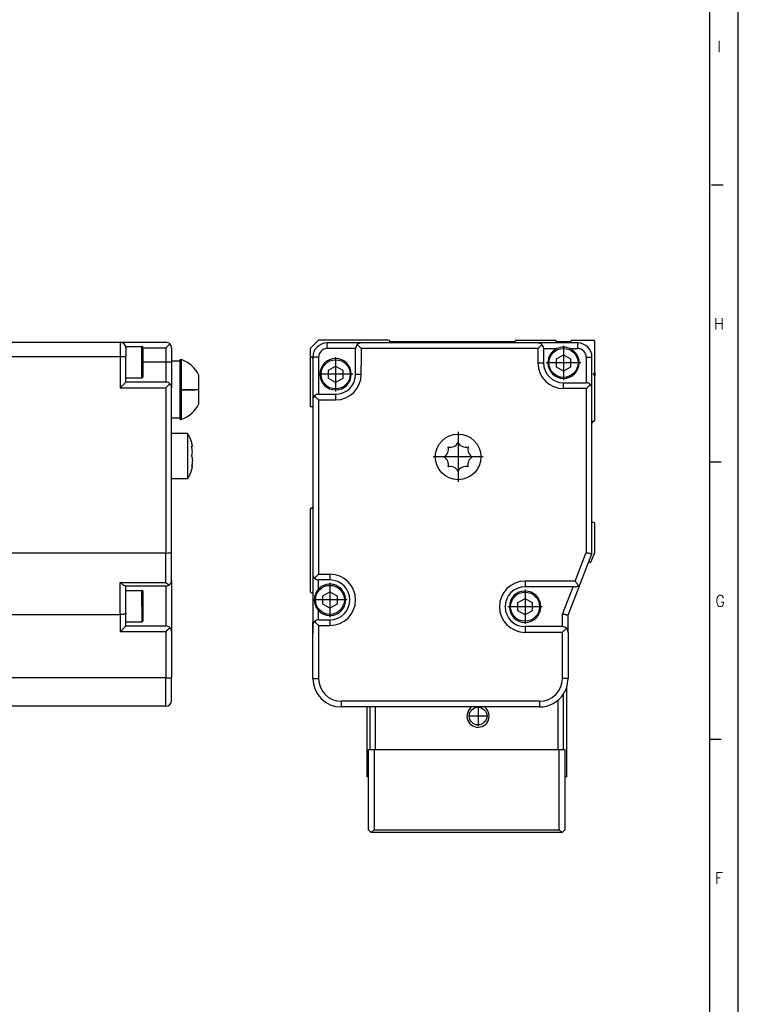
# Model space of a CAD drawing. Header units: inches. Extents: x -235 to 4016, y -109 to 485.
# Tile 17 of 29: x 479 to 605, y 141 to 313. Entities that reach past the tile are written whole.
import ezdxf

# ---------------------------------------------------------------- set-up
doc = ezdxf.new("R2010")
doc.units = ezdxf.units.IN
doc.linetypes.add('DOT_CENTER', pattern=[14, 12, -1, 0, -1])
doc.layers.add('1', color=7, linetype='Continuous')
doc.styles.add('CONVERTER_11', font='txt.shx', dxfattribs={"width": 0.9})

# ---------------------------------------------------------------- blocks, each defined once
blk = doc.blocks.new('L-26_PERFIL__5', base_point=(-104.13, 192.82))
at = {"color": 7, "linetype": 'Continuous'}
for p, q in [((475.33, 256.72), (496.33, 256.72)), ((496.33, 256.72), (504.33, 256.72)), ((496.33, 256.72), (496.33, 254.22)), ((497.33, 255.97), (500.13, 255.97)), ((497.33, 255.97), (497.33, 255.72)), ((475.33, 254.22), (496.33, 254.22)), ((496.33, 254.22), (497.33, 254.22)), ((496.33, 254.22), (496.33, 248.72)), ((497.33, 255.72), (497.33, 254.22)), ((497.33, 250.47), (497.33, 254.22)), ((500.33, 253.22), (500.33, 255.77)), ((500.33, 255.72), (504.33, 255.72)), ((504.33, 255.72), (504.33, 253.22)), ((505.33, 255.72), (505.33, 253.42)), ((500.13, 250.47), (500.13, 253.22)), ((504.33, 253.22), (500.33, 253.22)), ((500.33, 250.67), (500.33, 253.22)), ((504.33, 253.22), (504.33, 249.72)), ((506.83, 253.42), (505.33, 253.42)), ((505.33, 253.42), (505.33, 253.22)), ((505.33, 253.22), (505.33, 248.72)), ((506.83, 253.42), (506.83, 253.67)), ((506.83, 253.67), (507.08, 253.67)), ((506.83, 243.42), (506.83, 253.42)), ((507.08, 248.42), (507.08, 253.67)), ((510.13, 248.42), (510.13, 250.92)), ((497.33, 250.47), (500.13, 250.47)), ((497.33, 249.72), (497.33, 250.47)), ((504.33, 249.72), (497.33, 249.72)), ((496.33, 248.72), (504.33, 248.72)), ((504.33, 248.72), (504.33, 219.72)), ((505.33, 243.42), (505.33, 248.72)), ((507.08, 248.42), (510.13, 248.42)), ((507.08, 243.17), (507.08, 248.38)), ((510.13, 248.4), (510.13, 248.42)), ((510.13, 245.92), (510.13, 248.4)), ((505.33, 240.72), (505.33, 243.42)), ((506.83, 243.42), (505.33, 243.42)), ((506.83, 243.17), (506.83, 243.42)), ((506.83, 243.17), (507.08, 243.17)), ((508.16, 240.72), (505.33, 240.72)), ((505.33, 232.72), (505.33, 240.72)), ((508.16, 232.72), (508.16, 240.72)), ((508.85, 238.42), (508.93, 238.42)), ((508.85, 235.02), (508.93, 235.02)), ((505.33, 219.91), (505.33, 232.72)), ((508.16, 232.72), (505.33, 232.72)), ((504.33, 219.72), (475.33, 219.72)), ((504.33, 214.56), (504.33, 219.72)), ((505.33, 214.92), (505.33, 219.91)), ((496.33, 214.56), (504.33, 214.56)), ((496.33, 208.92), (496.33, 214.56)), ((505.33, 214.92), (505.33, 205.92)), ((497.33, 213.92), (497.26, 213.92)), ((504.33, 213.92), (497.33, 213.92)), ((497.33, 213.17), (497.33, 213.92)), ((497.33, 213.17), (500.13, 213.17)), ((497.33, 209.11), (497.33, 213.17)), ((500.33, 210.42), (500.33, 212.97)), ((504.33, 213.92), (504.33, 206.92)), ((500.33, 207.87), (500.33, 210.42)), ((475.33, 208.92), (496.33, 208.92)), ((496.33, 208.92), (496.33, 205.92)), ((497.33, 207.67), (497.33, 209.11)), ((497.33, 207.67), (500.13, 207.67)), ((497.33, 206.92), (497.33, 207.67)), ((496.33, 205.92), (504.33, 205.92)), ((497.33, 206.92), (504.33, 206.92)), ((504.33, 205.92), (504.33, 197.82)), ((505.33, 205.92), (505.33, 197.82)), ((504.33, 197.82), (453.93, 197.82)), ((504.33, 197.82), (505.33, 197.82)), ((505.33, 193.82), (505.33, 197.82)), ((504.33, 192.82), (453.93, 192.82))]:
    blk.add_line(p, q, dxfattribs=at)
for centre, radius, start, end in [((496.33, 255.72), 1, 0, 90), ((500.13, 255.77), 0.197, 359.0006, 90.9994), ((504.33, 255.72), 1, 45, 90), ((504.33, 255.72), 1, 360, 45), ((505.11, 248.42), 5.61, 26.4789, 69.443), ((500.13, 250.67), 0.2, 270, 0), ((504.33, 248.72), 1, 45, 90), ((504.33, 248.72), 1, 360, 45), ((505.11, 248.42), 5.61, 290.557, 333.5211), ((501.23, 236.72), 8, 18.21, 30), ((501.23, 236.72), 8, 330, 341.79), ((507.68, 218.07), 4.86, 226.3464, 234.9572), ((504.33, 214.92), 1, 304.3747, 360), ((500.13, 212.97), 0.2, 0, 90), ((504.33, 214.92), 1, 270, 304.3747), ((500.13, 207.86), 0.197, 269.0006, 0.9994), ((504.33, 205.92), 1, 45, 90), ((504.33, 205.92), 1, 0, 45), ((504.33, 193.82), 1, 270, 0)]:
    blk.add_arc(centre, radius, start, end, dxfattribs=at)
for points, knots in [([(500.13, 253.22), (500.13, 253.39), (500.13, 253.73), (500.13, 254.23), (500.13, 254.71), (500.13, 255.14), (500.13, 255.49), (500.13, 255.72), (500.13, 255.87), (500.13, 255.94), (500.13, 255.97)], [0, 0, 0, 0, 0.515255, 1.01226, 1.509776, 1.944544, 2.298494, 2.556918, 2.653459, 2.75, 2.75, 2.75, 2.75]), ([(504.33, 255.72), (504.45, 255.84), (504.69, 256.08), (504.92, 256.31), (505.03, 256.43)], [0, 0, 0, 0, 0.523121, 1, 1, 1, 1]), ([(505.33, 253.22), (505.32, 253.22), (505.29, 253.22), (505.24, 253.22), (505.15, 253.22), (505.02, 253.22), (504.87, 253.22), (504.7, 253.22), (504.51, 253.22), (504.39, 253.22), (504.33, 253.22)], [0, 0, 0, 0, 0.0351058, 0.0702117, 0.1641839, 0.2928932, 0.4509906, 0.6319053, 0.8126345, 1, 1, 1, 1]), ([(496.33, 248.72), (496.38, 248.77), (496.49, 248.88), (496.66, 249.05), (496.81, 249.21), (496.95, 249.34), (497.08, 249.47), (497.18, 249.57), (497.27, 249.66), (497.31, 249.7), (497.33, 249.72)], [0, 0, 0, 0, 0.236399, 0.468857, 0.693274, 0.905549, 1.023906, 1.262263, 1.338239, 1.414215, 1.414215, 1.414215, 1.414215]), ([(504.33, 248.72), (504.45, 248.84), (504.69, 249.08), (504.92, 249.31), (505.03, 249.43)], [0, 0, 0, 0, 0.523121, 1, 1, 1, 1]), ([(507.08, 248.42), (507.08, 248.42), (507.08, 248.42), (507.08, 248.41), (507.08, 248.41), (507.08, 248.4), (507.08, 248.4), (507.08, 248.39), (507.08, 248.38), (507.08, 248.38), (507.08, 248.38)], [0, 0, 0, 0, 0.00128171, 0.01025368, 0.01153539, 0.02050734, 0.02178904, 0.03076093, 0.03973269, 0.04101437, 0.04101437, 0.04101437, 0.04101437]), ([(507.08, 248.38), (507.67, 248.38), (508.69, 248.39), (509.71, 248.4), (510.13, 248.4)], [0, 0, 0, 0, 1.78584, 3.050087, 3.050087, 3.050087, 3.050087]), ([(508.93, 238.42), (508.95, 238.43), (508.99, 238.45), (508.98, 238.57), (508.97, 238.72), (508.91, 238.95), (508.86, 239.12), (508.83, 239.22)], [0, 0, 0, 0, 0.0482128, 0.134226, 0.3004487, 0.5367905, 0.8380713, 0.8380713, 0.8380713, 0.8380713]), ([(508.83, 236.72), (508.87, 236.82), (508.97, 237.06), (508.99, 237.49), (508.96, 237.98), (508.87, 238.31), (508.83, 238.49)], [0, 0, 0, 0, 0.341208, 0.774439, 1.273913, 1.804593, 1.804593, 1.804593, 1.804593]), ([(508.93, 238.42), (508.92, 238.42), (508.87, 238.44), (508.85, 238.47), (508.83, 238.49)], [0, 0, 0, 0, 0.0480552, 0.1256257, 0.1256257, 0.1256257, 0.1256257]), ([(508.83, 236.72), (508.86, 236.65), (508.93, 236.53), (508.96, 236.33), (508.98, 236.15), (508.98, 235.96), (508.98, 235.77), (508.96, 235.55), (508.92, 235.27), (508.86, 235.07), (508.83, 234.95)], [0, 0, 0, 0, 0.225059, 0.416595, 0.59646, 0.7765, 0.965454, 1.179498, 1.436382, 1.807667, 1.807667, 1.807667, 1.807667]), ([(508.83, 234.22), (508.85, 234.28), (508.88, 234.39), (508.92, 234.53), (508.95, 234.65), (508.97, 234.75), (508.98, 234.85), (509, 234.96), (508.95, 235.01), (508.93, 235.02)], [0, 0, 0, 0, 0.2026884, 0.3428272, 0.4437705, 0.5487357, 0.6510544, 0.7756903, 0.8379109, 0.8379109, 0.8379109, 0.8379109]), ([(508.93, 235.02), (508.92, 235.02), (508.88, 235.01), (508.85, 234.97), (508.83, 234.95)], [0, 0, 0, 0, 0.040054, 0.1292924, 0.1292924, 0.1292924, 0.1292924]), ([(504.33, 219.72), (504.46, 219.72), (504.7, 219.72), (505, 219.77), (505.23, 219.8), (505.3, 219.88), (505.33, 219.91)], [0, 0, 0, 0, 0.386621, 0.712904, 0.935163, 1.03894, 1.03894, 1.03894, 1.03894]), ([(497.26, 213.92), (497.2, 213.93), (497.06, 213.97), (496.83, 214.13), (496.58, 214.32), (496.41, 214.48), (496.33, 214.56)], [0, 0, 0, 0, 0.177392, 0.455207, 0.796134, 1.140149, 1.140149, 1.140149, 1.140149]), ([(500.13, 210.42), (500.13, 210.59), (500.13, 210.93), (500.13, 211.43), (500.13, 211.91), (500.13, 212.34), (500.13, 212.68), (500.13, 212.92), (500.13, 213.07), (500.13, 213.14), (500.13, 213.17)], [0, 0, 0, 0, 0.515255, 1.01226, 1.509776, 1.944544, 2.29763, 2.55, 2.652594, 2.75, 2.75, 2.75, 2.75]), ([(500.13, 210.42), (500.13, 210.25), (500.13, 209.91), (500.13, 209.41), (500.13, 208.93), (500.13, 208.5), (500.13, 208.15), (500.13, 207.92), (500.13, 207.76), (500.13, 207.7), (500.13, 207.67)], [0, 0, 0, 0, 0.515255, 1.01226, 1.509776, 1.944544, 2.298494, 2.556918, 2.653459, 2.75, 2.75, 2.75, 2.75]), ([(497.33, 209.11), (497.3, 209.08), (497.23, 209), (497, 208.97), (496.7, 208.92), (496.46, 208.92), (496.33, 208.92)], [0, 0, 0, 0, 0.103743, 0.325918, 0.652242, 1.038942, 1.038942, 1.038942, 1.038942]), ([(496.33, 205.92), (496.38, 205.97), (496.49, 206.08), (496.66, 206.25), (496.81, 206.41), (496.95, 206.54), (497.08, 206.67), (497.18, 206.77), (497.27, 206.86), (497.31, 206.9), (497.33, 206.92)], [0, 0, 0, 0, 0.236399, 0.468857, 0.693274, 0.905549, 1.023906, 1.262263, 1.338239, 1.414215, 1.414215, 1.414215, 1.414215]), ([(504.33, 205.92), (504.45, 206.04), (504.69, 206.28), (504.92, 206.51), (505.03, 206.63)], [0, 0, 0, 0, 0.523121, 1, 1, 1, 1]), ([(504.33, 192.82), (504.33, 192.88), (504.33, 192.99), (504.33, 193.27), (504.33, 193.7), (504.33, 194.33), (504.33, 195.11), (504.33, 195.98), (504.33, 196.89), (504.33, 197.51), (504.33, 197.82)], [0, 0, 0, 0, 0.175529, 0.351058, 0.820919, 1.464466, 2.254953, 3.159526, 4.063172, 5, 5, 5, 5])]:
    blk.add_open_spline(points, degree=3, knots=knots, dxfattribs=at)
blk = doc.blocks.new('L-28__7', base_point=(-104.13, 170.77))
blk.add_blockref('L-26_PERFIL__5', (-104.13, 192.82))
blk = doc.blocks.new('A', base_point=(270.5, 214.12))
blk.add_blockref('L-28__7', (-104.134, 170.772))
blk = doc.blocks.new('L-28_CABEZA_1__22', base_point=(539.63, 171.15))
at = {"color": 7, "linetype": 'Continuous'}
for p, q in [((574.63, 195.98), (574.63, 189.35)), ((573.13, 193.85), (573.13, 185.5)), ((574.13, 185.5), (574.13, 194.98)), ((539.63, 192.7), (539.63, 189.35)), ((540.13, 192.7), (540.13, 185.5)), ((541.13, 185.5), (541.13, 192.7)), ((539.63, 189.35), (539.63, 189.1)), ((539.63, 189.1), (539.63, 180.7)), ((574.63, 189.35), (574.63, 189.1)), ((574.63, 189.1), (574.63, 180.7)), ((539.88, 185), (539.88, 185.25)), ((539.88, 184.75), (539.88, 185)), ((540.13, 185.5), (540.13, 185.25)), ((540.88, 185.25), (540.88, 171.4)), ((573.38, 171.4), (573.38, 185.25)), ((574.13, 185.25), (574.13, 185.5)), ((574.38, 185.25), (574.38, 185)), ((574.38, 185), (574.38, 184.75)), ((539.88, 180.7), (539.88, 184.75)), ((574.38, 184.75), (574.38, 180.7)), ((539.88, 180.45), (539.88, 180.7)), ((539.88, 171.8), (539.88, 180.45)), ((574.38, 180.7), (574.38, 180.45)), ((574.38, 180.45), (574.38, 171.8)), ((539.88, 171.55), (539.88, 171.8)), ((539.88, 171.4), (539.88, 171.55)), ((546.28, 171.15), (546.8, 171.15)), ((546.8, 171.15), (547.98, 171.15)), ((547.98, 171.15), (549.28, 171.15)), ((549.28, 171.15), (552.28, 171.15)), ((552.28, 171.15), (553.98, 171.15)), ((560.28, 171.15), (561.98, 171.15)), ((561.98, 171.15), (563.28, 171.15)), ((563.28, 171.15), (566.28, 171.15)), ((566.28, 171.15), (567.46, 171.15)), ((567.46, 171.15), (567.98, 171.15)), ((574.38, 171.8), (574.38, 171.55)), ((574.38, 171.55), (574.38, 171.4))]:
    blk.add_line(p, q, dxfattribs=at)
blk = doc.blocks.new('L-28_CABEZA__23', base_point=(539.63, 170.65))
at = {"color": 7, "linetype": 'Continuous'}
for p, q in [((574.63, 195.98), (574.63, 189.35)), ((573.13, 193.85), (573.13, 185.5)), ((574.13, 185.5), (574.13, 194.98)), ((539.63, 192.7), (539.63, 189.35)), ((540.13, 192.7), (540.13, 185.5)), ((541.13, 185.5), (541.13, 192.7)), ((539.63, 189.35), (539.63, 189.1)), ((539.63, 189.1), (539.63, 180.7)), ((574.63, 189.35), (574.63, 189.1)), ((574.63, 189.1), (574.63, 180.7)), ((539.88, 185.25), (540.13, 185.25)), ((539.88, 185), (539.88, 185.25)), ((539.88, 184.75), (539.88, 185)), ((540.13, 185.5), (540.13, 185.25)), ((540.13, 185.25), (540.88, 185.25)), ((540.88, 185.25), (541.13, 185.25)), ((540.88, 185.25), (540.88, 171.4)), ((541.13, 185.25), (541.13, 185.5)), ((541.13, 185.25), (573.13, 185.25)), ((573.13, 185.5), (573.13, 185.25)), ((573.13, 185.25), (573.38, 185.25)), ((573.38, 185.25), (574.13, 185.25)), ((573.38, 171.4), (573.38, 185.25)), ((574.13, 185.25), (574.13, 185.5)), ((574.13, 185.25), (574.38, 185.25)), ((574.38, 185.25), (574.38, 185)), ((574.38, 185), (574.38, 184.75)), ((539.88, 180.7), (539.88, 184.75)), ((574.38, 184.75), (574.38, 180.7)), ((539.63, 180.7), (539.63, 180.45)), ((539.88, 180.45), (539.63, 180.45)), ((539.88, 180.45), (539.88, 180.7)), ((539.88, 171.8), (539.88, 180.45)), ((574.38, 180.7), (574.38, 180.45)), ((574.63, 180.45), (574.38, 180.45)), ((574.38, 180.45), (574.38, 171.8)), ((574.63, 180.7), (574.63, 180.45)), ((539.88, 171.55), (539.88, 171.8)), ((539.88, 171.4), (539.88, 171.55)), ((539.88, 171.15), (539.88, 171.4)), ((540.38, 170.65), (539.88, 171.15)), ((540.38, 170.65), (540.88, 171.15)), ((540.88, 171.4), (540.88, 171.15)), ((540.88, 171.15), (546.28, 171.15)), ((546.28, 171.15), (546.8, 171.15)), ((546.8, 171.15), (547.98, 171.15)), ((547.98, 171.15), (549.28, 171.15)), ((549.28, 171.15), (552.28, 171.15)), ((552.28, 171.15), (553.98, 171.15)), ((553.98, 171.15), (560.28, 171.15)), ((560.28, 171.15), (561.98, 171.15)), ((561.98, 171.15), (563.28, 171.15)), ((563.28, 171.15), (566.28, 171.15)), ((566.28, 171.15), (567.46, 171.15)), ((567.46, 171.15), (567.98, 171.15)), ((567.98, 171.15), (573.38, 171.15)), ((573.38, 171.15), (573.38, 171.4)), ((573.38, 171.15), (573.88, 170.65)), ((573.88, 170.65), (574.38, 171.15)), ((574.38, 171.8), (574.38, 171.55)), ((574.38, 171.55), (574.38, 171.4)), ((574.38, 171.4), (574.38, 171.15)), ((573.88, 170.65), (540.38, 170.65))]:
    blk.add_line(p, q, dxfattribs=at)
blk.add_circle((559.13, 191.1), 1.55, dxfattribs=at)
for start, end in [(125.0636, 360), (360, 54.9364)]:
    blk.add_arc((559.13, 191.1), 1.95, start, end, dxfattribs=at)
at = {"layer": '1', "color": 2, "linetype": 'DOT_CENTER'}
for p, q in [((559.13, 192.81), (559.13, 189.4)), ((560.84, 191.1), (557.43, 191.1))]:
    blk.add_line(p, q, dxfattribs=at)
blk = doc.blocks.new('L-26_PERFIL__24', base_point=(529.63, 192.7))
at = {"color": 7, "linetype": 'Continuous'}
for p, q in [((531.13, 257.1), (529.63, 255.6)), ((543.38, 257.1), (531.13, 257.1)), ((538.63, 256.6), (532.63, 256.6)), ((543.88, 256.6), (538.63, 256.6)), ((565.63, 256.8), (543.64, 256.8)), ((565.38, 256.6), (543.88, 256.6)), ((569.63, 256.6), (565.38, 256.6)), ((565.88, 257.1), (572.63, 257.1)), ((576.63, 256.6), (569.63, 256.6)), ((572.88, 256.85), (572.88, 256.8)), ((575.38, 256.8), (572.88, 256.8)), ((572.88, 256.8), (572.88, 256.6)), ((575.38, 256.85), (575.38, 256.8)), ((575.38, 256.8), (575.38, 256.6)), ((575.63, 257.1), (579.38, 257.1)), ((576.63, 256.6), (576.63, 256.35)), ((576.63, 255.6), (576.63, 256.35)), ((579.63, 251.4), (579.63, 256.85)), ((529.63, 255.6), (529.63, 254.35)), ((529.63, 254.35), (529.63, 245.4)), ((530.13, 254.1), (530.13, 253.85)), ((531.13, 254.1), (531.13, 247.6)), ((537.63, 255.6), (532.63, 255.6)), ((537.63, 251.1), (537.63, 255.6)), ((569.63, 255.6), (538.63, 255.6)), ((538.63, 255.6), (538.63, 252.6)), ((569.63, 255.6), (569.63, 253.1)), ((570.63, 255.6), (570.64, 255.56)), ((570.63, 255.6), (572.99, 255.6)), ((570.64, 255.56), (570.63, 253.1)), ((572.88, 253.82), (574.13, 254.54)), ((574.13, 254.54), (575.38, 253.82)), ((575.28, 255.6), (576.63, 255.6)), ((578.13, 254.1), (578.13, 252.1)), ((579.13, 248.6), (579.13, 254.1)), ((530.13, 253.85), (530.13, 252.6)), ((530.13, 252.6), (530.13, 249.6)), ((532.88, 251.82), (534.13, 252.54)), ((534.13, 252.54), (535.38, 251.82)), ((538.63, 251.1), (538.63, 252.6)), ((572.88, 253.7), (572.88, 253.82)), ((572.88, 252.38), (572.88, 253.7)), ((574.13, 251.66), (572.88, 252.38)), ((575.38, 252.38), (574.13, 251.66)), ((575.38, 253.82), (575.38, 252.38)), ((532.88, 250.38), (532.88, 251.82)), ((535.38, 251.82), (535.38, 250.38)), ((537.63, 251.1), (538.53, 251.1)), ((538.53, 251.1), (538.63, 251.1)), ((578.13, 252.1), (578.13, 249.6)), ((579.33, 251.1), (579.63, 251.4)), ((579.33, 251.1), (579.63, 250.8)), ((579.63, 251.4), (579.63, 250.8)), ((579.63, 243.1), (579.63, 250.8)), ((530.13, 249.6), (530.13, 246.6)), ((534.13, 249.66), (532.88, 250.38)), ((535.38, 250.38), (534.13, 249.66)), ((574.13, 249.6), (578.13, 249.6)), ((574.13, 248.6), (574.13, 249.6)), ((531.13, 247.6), (534.13, 247.6)), ((534.13, 247.6), (534.13, 246.6)), ((578.13, 248.6), (574.13, 248.6)), ((578.13, 248.6), (578.13, 244.1)), ((579.13, 242.6), (579.13, 248.6)), ((530.13, 246.6), (530.13, 245.4)), ((531.13, 246.6), (534.13, 246.6)), ((531.13, 246.6), (531.13, 216)), ((530.13, 245.4), (529.63, 245.4)), ((530.13, 245.4), (530.13, 244.6)), ((530.13, 244.6), (530.13, 227.85)), ((578.13, 244.1), (578.13, 219.79)), ((579.13, 225.1), (579.13, 242.6)), ((529.63, 227.35), (529.63, 213)), ((530.13, 227.85), (530.13, 216)), ((579.13, 219.6), (579.13, 225.1)), ((579.38, 225.1), (579.13, 225.1)), ((579.63, 219.9), (579.63, 224.85)), ((576.19, 214.8), (578.13, 219.79)), ((577.13, 214.44), (579.13, 219.6)), ((579.01, 218.26), (579.61, 219.81)), ((530.13, 216), (530.13, 212.75)), ((531.13, 216), (533.13, 216)), ((533.13, 215), (531.13, 215)), ((531.13, 213.38), (531.13, 215)), ((533.13, 216), (533.13, 215)), ((576.19, 214.8), (567.38, 214.8)), ((574.93, 208.8), (577.13, 214.44)), ((529.88, 212.75), (530.13, 212.75)), ((530.13, 212.75), (530.13, 207.6)), ((531.88, 212.22), (533.13, 212.94)), ((533.13, 212.94), (534.38, 212.22)), ((575.81, 213.8), (567.38, 213.8)), ((573.93, 208.99), (575.81, 213.8)), ((576.19, 213.8), (575.81, 213.8)), ((531.88, 210.77), (531.88, 212.22)), ((534.38, 212.22), (534.38, 210.77)), ((566.13, 211.02), (567.38, 211.74)), ((566.13, 209.58), (566.13, 211.02)), ((567.38, 211.74), (568.63, 211.02)), ((568.63, 211.02), (568.63, 209.58)), ((531.13, 208), (531.13, 209.61)), ((533.13, 210.05), (531.88, 210.77)), ((534.38, 210.77), (533.13, 210.05)), ((567.38, 208.86), (566.13, 209.58)), ((568.63, 209.58), (567.38, 208.86)), ((530.1, 207.6), (530.13, 207.6)), ((530.1, 205.62), (530.1, 207.6)), ((530.13, 207.6), (530.13, 207)), ((531.13, 208), (533.13, 208)), ((533.13, 208), (533.13, 207)), ((573.93, 206.8), (573.93, 208.99)), ((574.93, 205.8), (574.93, 208.8)), ((530.13, 207), (530.13, 205.62)), ((531.13, 207), (533.13, 207)), ((531.13, 207), (531.13, 197.7)), ((573.93, 206.8), (567.38, 206.8)), ((573.93, 205.8), (567.38, 205.8)), ((573.93, 197.7), (573.93, 205.8)), ((574.93, 205.8), (574.93, 197.7)), ((530.13, 205.62), (530.1, 205.62)), ((530.13, 205.62), (530.13, 205.6)), ((530.13, 197.7), (530.13, 205.6)), ((569.93, 193.7), (535.13, 193.7)), ((539.63, 192.7), (535.13, 192.7)), ((540.13, 192.7), (539.63, 192.7)), ((569.93, 192.7), (540.13, 192.7))]:
    blk.add_line(p, q, dxfattribs=at)
for centre, radius in [((574.13, 253.1), 2.55), ((534.13, 251.1), 2.55), ((555.63, 236.6), 4), ((533.13, 211.5), 2.55), ((567.38, 210.3), 2.55)]:
    blk.add_circle(centre, radius, dxfattribs=at)
for centre, radius, start, end in [((532.63, 254.1), 2.5, 90.0049, 179.9679), ((538.63, 255.6), 1, 135, 180), ((538.63, 255.6), 1, 90, 135), ((543.38, 256.85), 0.25, 0, 90), ((543.88, 256.85), 0.25, 180, 192.2282), ((543.88, 256.85), 0.25, 192.2282, 270), ((565.38, 256.85), 0.25, 270, 360), ((565.88, 256.85), 0.25, 90, 180), ((569.63, 255.6), 1, 45, 90), ((569.63, 255.6), 1, 360, 45), ((572.63, 256.85), 0.25, 0, 90), ((574.13, 253.1), 2.75, 65.38, 114.62), ((575.63, 256.85), 0.25, 90, 180), ((576.63, 254.1), 2.5, 360, 90), ((579.38, 256.85), 0.25, 0, 90), ((529.88, 254.35), 0.25, 180, 270), ((529.88, 253.85), 0.25, 0, 90), ((532.63, 254.1), 1.5, 90.0309, 179.9691), ((574.13, 253.1), 2.75, 114.62, 180), ((574.13, 253.1), 2.75, 0, 65.38), ((576.63, 254.1), 1.5, 0, 90), ((534.13, 251.1), 2.75, 360, 180), ((574.13, 253.1), 4.5, 180, 270), ((574.13, 253.1), 3.5, 180, 270), ((574.13, 253.1), 2.75, 180, 0), ((534.13, 251.1), 2.75, 180, 360), ((534.13, 251.1), 3.5, 270, 0), ((534.13, 251.1), 4.5, 270, 0), ((578.13, 248.6), 1, 45, 90), ((578.13, 248.6), 1, 0, 45), ((531.13, 246.6), 1, 135, 180), ((531.13, 246.6), 1, 90, 135), ((579.38, 242.6), 0.25, 90, 180), ((579.38, 243.1), 0.25, 270, 0.0001), ((554.31, 239.8), 1.5, 252.8716, 332.1284), ((556.96, 239.8), 1.5, 207.8716, 287.1284), ((552.43, 237.92), 1.5, 297.8716, 17.1284), ((558.84, 237.92), 1.5, 162.8716, 242.1284), ((552.43, 235.27), 1.5, 342.8716, 62.1284), ((558.84, 235.27), 1.5, 117.8716, 197.1284), ((554.31, 233.4), 1.5, 27.8716, 107.1284), ((556.96, 233.4), 1.5, 72.8716, 152.1284), ((529.88, 227.35), 0.25, 90, 180), ((529.88, 227.85), 0.25, 270, 0), ((579.38, 224.85), 0.25, 0, 90), ((579.38, 219.9), 0.25, 338.6933, 0), ((578.59, 217.88), 0.25, 68.3115, 96.4417), ((578.78, 218.35), 0.25, 248.3115, 338.6933), ((531.13, 216), 1, 180, 225), ((531.13, 216), 1, 225, 270), ((533.13, 211.5), 4.5, 270, 90), ((533.13, 211.5), 3.5, 270, 90), ((567.38, 210.3), 4.5, 90, 270), ((576.19, 214.8), 1, 304.3747, 338.7495), ((529.88, 213), 0.25, 180, 270), ((533.13, 211.5), 2.75, 136.6582, 180), ((533.13, 211.5), 2.75, 0, 136.6582), ((567.38, 210.3), 3.5, 90, 270), ((567.38, 210.3), 2.75, 0, 180), ((576.19, 214.8), 1, 270, 304.3747), ((533.13, 211.5), 2.75, 180, 223.3418), ((533.13, 211.5), 2.75, 223.3418, 0), ((567.38, 210.3), 2.75, 180, 0), ((531.13, 207), 1, 135, 180), ((531.13, 207), 1, 90, 135), ((573.93, 205.8), 1, 45, 90), ((573.93, 205.8), 1, 0, 45), ((535.13, 197.7), 5, 180, 270), ((535.13, 197.7), 4, 180, 270), ((569.93, 197.7), 4, 270, 0), ((569.93, 197.7), 5, 339.9322, 360), ((569.93, 197.7), 5, 327.0649, 339.9322), ((569.93, 197.7), 5, 270, 327.0649)]:
    blk.add_arc(centre, radius, start, end, dxfattribs=at)
for points, knots in [([(532.63, 255.6), (532.63, 255.66), (532.63, 255.78), (532.63, 255.97), (532.63, 256.14), (532.63, 256.3), (532.63, 256.42), (532.63, 256.51), (532.63, 256.56), (532.63, 256.59), (532.63, 256.6)], [0, 0, 0, 0, 0.1873655, 0.3680947, 0.5490094, 0.7071068, 0.8358161, 0.9297883, 0.9648942, 1, 1, 1, 1]), ([(538.63, 255.6), (538.51, 255.72), (538.27, 255.96), (538.04, 256.19), (537.93, 256.31)], [0, 0, 0, 0, 0.523121, 1, 1, 1, 1]), ([(570.34, 256.31), (570.23, 256.19), (569.99, 255.96), (569.76, 255.72), (569.63, 255.6)], [0, 0, 0, 0, 0.476879, 1, 1, 1, 1]), ([(531.13, 254.1), (531.07, 254.1), (530.95, 254.1), (530.77, 254.1), (530.59, 254.1), (530.44, 254.1), (530.31, 254.1), (530.22, 254.1), (530.17, 254.1), (530.14, 254.1), (530.13, 254.1)], [0, 0, 0, 0, 0.187366, 0.368095, 0.549009, 0.707107, 0.835816, 0.929788, 0.965043, 1.001188, 1.001188, 1.001188, 1.001188]), ([(578.13, 254.1), (578.2, 254.1), (578.32, 254.1), (578.5, 254.1), (578.68, 254.1), (578.83, 254.1), (578.96, 254.1), (579.04, 254.1), (579.1, 254.1), (579.12, 254.1), (579.13, 254.1)], [0, 0, 0, 0, 0.1873655, 0.3680947, 0.5490094, 0.7071068, 0.8358161, 0.9297883, 0.9648942, 1, 1, 1, 1]), ([(569.63, 253.1), (569.7, 253.1), (569.82, 253.1), (570, 253.1), (570.18, 253.1), (570.33, 253.1), (570.46, 253.1), (570.54, 253.1), (570.6, 253.1), (570.62, 253.1), (570.63, 253.1)], [0, 0, 0, 0, 0.187366, 0.368095, 0.549009, 0.707107, 0.835816, 0.929788, 0.964894, 1, 1, 1, 1]), ([(578.84, 249.31), (578.73, 249.19), (578.49, 248.96), (578.26, 248.72), (578.13, 248.6)], [0, 0, 0, 0, 0.476879, 1, 1, 1, 1]), ([(530.43, 247.31), (530.54, 247.19), (530.77, 246.96), (531.01, 246.72), (531.13, 246.6)], [0, 0, 0, 0, 0.476879, 1, 1, 1, 1]), ([(578.13, 219.79), (578.2, 219.77), (578.33, 219.75), (578.51, 219.72), (578.68, 219.69), (578.82, 219.66), (578.94, 219.64), (579.02, 219.62), (579.09, 219.61), (579.12, 219.6), (579.13, 219.6)], [0, 0, 0, 0, 0.196972, 0.386249, 0.561235, 0.715332, 0.802831, 0.937119, 0.977285, 1.017452, 1.017452, 1.017452, 1.017452]), ([(531.13, 216), (531.01, 215.87), (530.77, 215.64), (530.54, 215.4), (530.43, 215.29)], [0, 0, 0, 0, 0.523121, 1, 1, 1, 1]), ([(567.38, 214.8), (567.38, 214.74), (567.38, 214.61), (567.38, 214.43), (567.38, 214.26), (567.38, 214.1), (567.38, 213.97), (567.38, 213.89), (567.38, 213.83), (567.38, 213.81), (567.38, 213.8)], [0, 0, 0, 0, 0.187366, 0.368095, 0.549009, 0.707107, 0.835816, 0.929788, 0.964894, 1, 1, 1, 1]), ([(576.76, 213.97), (576.67, 214.1), (576.49, 214.37), (576.3, 214.65), (576.19, 214.8)], [0, 0, 0, 0, 0.4506699, 1, 1, 1, 1]), ([(530.43, 207.7), (530.54, 207.59), (530.77, 207.35), (531.01, 207.12), (531.13, 207)], [0, 0, 0, 0, 0.476879, 1, 1, 1, 1]), ([(574.93, 208.8), (574.92, 208.8), (574.89, 208.81), (574.82, 208.82), (574.74, 208.84), (574.62, 208.86), (574.48, 208.89), (574.31, 208.92), (574.13, 208.95), (574, 208.97), (573.93, 208.99)], [0, 0, 0, 0, 0.040166, 0.080333, 0.214666, 0.30212, 0.456217, 0.631203, 0.82048, 1.017452, 1.017452, 1.017452, 1.017452]), ([(567.38, 206.8), (567.38, 206.79), (567.38, 206.76), (567.38, 206.71), (567.38, 206.62), (567.38, 206.5), (567.38, 206.34), (567.38, 206.17), (567.38, 205.98), (567.38, 205.86), (567.38, 205.8)], [0, 0, 0, 0, 0.035106, 0.070212, 0.164184, 0.292893, 0.450991, 0.631905, 0.812634, 1, 1, 1, 1]), ([(573.93, 205.8), (574.06, 205.92), (574.29, 206.16), (574.53, 206.39), (574.64, 206.51)], [0, 0, 0, 0, 0.523121, 1, 1, 1, 1]), ([(530.13, 197.7), (530.15, 197.7), (530.17, 197.7), (530.22, 197.7), (530.31, 197.7), (530.44, 197.7), (530.59, 197.7), (530.77, 197.7), (530.95, 197.7), (531.07, 197.7), (531.13, 197.7)], [0, 0, 0, 0, 0.035106, 0.070212, 0.164184, 0.292893, 0.450991, 0.631905, 0.812634, 1, 1, 1, 1]), ([(574.93, 197.7), (574.92, 197.7), (574.9, 197.7), (574.84, 197.7), (574.76, 197.7), (574.63, 197.7), (574.48, 197.7), (574.3, 197.7), (574.12, 197.7), (574, 197.7), (573.93, 197.7)], [0, 0, 0, 0, 0.035106, 0.070212, 0.164184, 0.292893, 0.450991, 0.631905, 0.812634, 1, 1, 1, 1]), ([(535.13, 193.7), (535.13, 193.64), (535.13, 193.51), (535.13, 193.33), (535.13, 193.16), (535.13, 193), (535.13, 192.87), (535.13, 192.79), (535.13, 192.73), (535.13, 192.71), (535.13, 192.7)], [0, 0, 0, 0, 0.187366, 0.368095, 0.549009, 0.707107, 0.835816, 0.929788, 0.964894, 1, 1, 1, 1]), ([(569.93, 193.7), (569.93, 193.64), (569.93, 193.51), (569.93, 193.33), (569.93, 193.16), (569.93, 193), (569.93, 192.87), (569.93, 192.79), (569.93, 192.73), (569.93, 192.71), (569.93, 192.7)], [0, 0, 0, 0, 0.187366, 0.368095, 0.549009, 0.707107, 0.835816, 0.929788, 0.964894, 1, 1, 1, 1])]:
    blk.add_open_spline(points, degree=3, knots=knots, dxfattribs=at)
at = {"layer": '1', "color": 2, "linetype": 'DOT_CENTER'}
for p, q in [((574.13, 256.12), (574.13, 250.07)), ((534.13, 254.12), (534.13, 248.07)), ((577.16, 253.1), (571.11, 253.1)), ((537.16, 251.1), (531.11, 251.1)), ((555.63, 241), (555.63, 232.2)), ((560.03, 236.6), (551.23, 236.6)), ((533.13, 214.52), (533.13, 208.47)), ((533.13, 214.52), (533.13, 208.47)), ((567.38, 213.32), (567.38, 207.27)), ((536.16, 211.5), (530.11, 211.5)), ((536.16, 211.5), (530.11, 211.5)), ((570.41, 210.3), (564.36, 210.3)), ((530.13, 197.7), (530.13, 207))]:
    blk.add_line(p, q, dxfattribs=at)
blk = doc.blocks.new('L-28__25', base_point=(529.63, 170.65))
for name, p in [('L-26_PERFIL__24', (529.63, 192.7)), ('L-28_CABEZA_1__22', (539.63, 171.15)), ('L-28_CABEZA__23', (539.63, 170.65))]:
    blk.add_blockref(name, p)
blk = doc.blocks.new('C', base_point=(554.63, 214))
blk.add_blockref('L-28__25', (529.63, 170.65))
blk = doc.blocks.new('Marco_a1', base_point=(184.81, 187.78))
at = {"layer": '1', "color": 2, "linetype": 'Continuous'}
for p, q in [((604.81, -109.22), (604.81, 484.78)), ((602.13, 284.31), (600.13, 284.31)), ((601.81, 235.65), (599.81, 235.65)), ((601.81, 186.98), (599.81, 186.98))]:
    blk.add_line(p, q, dxfattribs=at)
at = {"layer": '1', "color": 7, "linetype": 'Continuous'}
blk.add_line((599.81, -104.22), (599.81, 479.78), dxfattribs=at)
at = {"layer": '1', "color": 2, "char_height": 2, "attachment_point": 4, "line_spacing_factor": 1.20048, "style": 'CONVERTER_11'}
for s, insert in [('I', (601.13, 308.65)), ('H', (600.57, 259.98)), ('G', (600.81, 211.31)), ('F', (600.71, 162.65))]:
    blk.add_mtext(s, dxfattribs=dict(at, insert=insert))
blk = doc.blocks.new('Top', base_point=(184.81, 187.78))
blk.add_blockref('Marco_a1', (184.81, 187.78))
blk = doc.blocks.new('_dummy_frame__45', base_point=(-235.19, -174.57))
blk.add_blockref('Top', (184.81, 187.78))
blk = doc.blocks.new('_dummy_frame__46', base_point=(-346.5, -309.51))
at = {"layer": '1'}
blk.add_blockref('_dummy_frame__45', (-235.19, -174.57), dxfattribs=at)

msp = doc.modelspace()

# ---------------------------------------------------------------- block references
for name, p in [('A', (270.5, 214.12)), ('C', (554.63, 214))]:
    msp.add_blockref(name, p)
at = {"layer": '1'}
msp.add_blockref('_dummy_frame__46', (-346.5, -309.51), dxfattribs=at)

doc.saveas('drawing.dxf')
